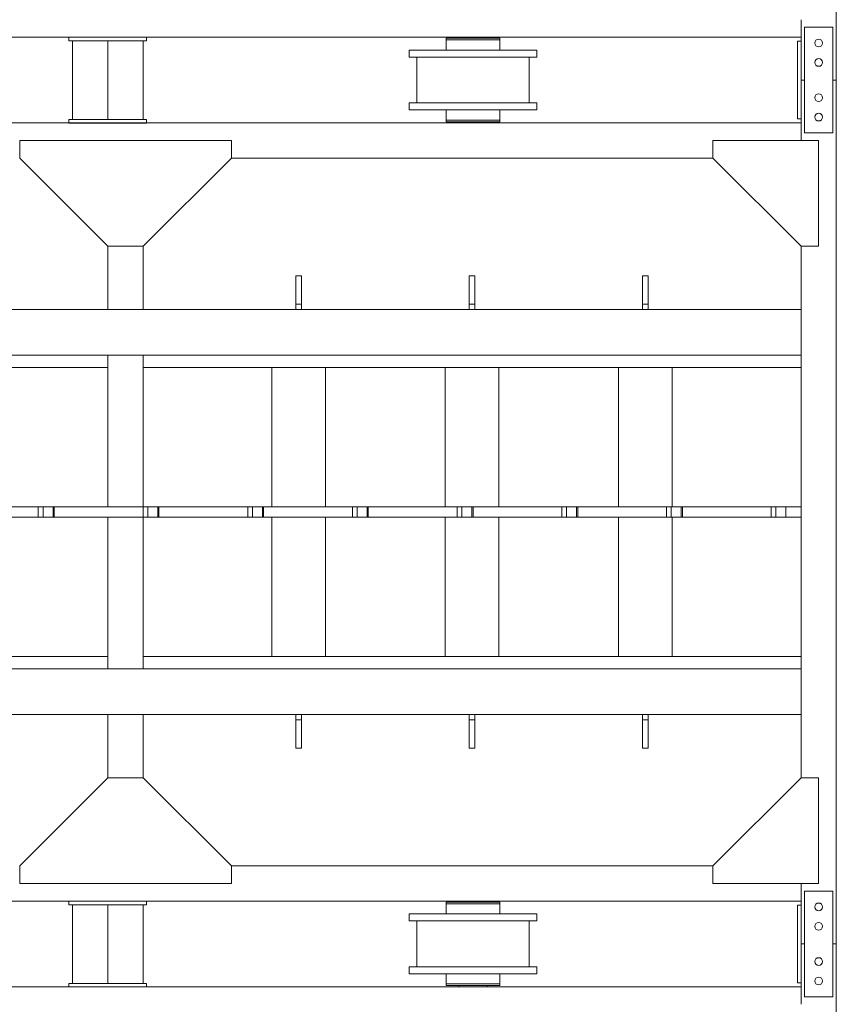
# Model space of a CAD drawing. Header units: millimetres. Extents: x -1413 to 6997, y -739331 to -733391.
# Tile 43 of 47: x 6005 to 6468, y -734801 to -734243. Entities that reach past the tile are written whole.
import ezdxf

# ---------------------------------------------------------------- set-up
doc = ezdxf.new("R2010")
doc.units = ezdxf.units.MM
doc.header["$MEASUREMENT"] = 0
for name, color, linetype, lineweight in [('Side Cradle Stbd', 7, 'Continuous', 0), ('Side Cradle Tower Rail Frame', 7, 'Continuous', 0), ('Side Slip Cradle Stbd', 7, 'Continuous', 0)]:
    doc.layers.add(name, color=color, linetype=linetype, lineweight=lineweight)

# ---------------------------------------------------------------- blocks, each defined once
blk = doc.blocks.new('*U59')
at = {"layer": 'Side Cradle Stbd', "color": 7, "linetype": 'Continuous', "lineweight": 0}
for p, q in [((3676.35, 2083.68), (3676.35, 2573.63)), ((3241.37, 2107.92), (2973.37, 2107.92)), ((3241.37, 2105.92), (3241.37, 2107.92)), ((3243.37, 2105.92), (3241.37, 2105.92)), ((3263.37, 2105.92), (3243.37, 2105.92)), ((3243.37, 2061.32), (3243.37, 2105.92)), ((3263.37, 2061.32), (3263.37, 2105.92)), ((3263.37, 2105.92), (3283.37, 2105.92)), ((3275.37, 2107.92), (3285.37, 2107.92)), ((3283.37, 2061.32), (3283.37, 2105.92)), ((3285.37, 2105.92), (3283.37, 2105.92)), ((3285.37, 2107.92), (3285.37, 2105.92)), ((3656.35, 2107.92), (3285.37, 2107.92)), ((3462.38, 2107.44), (3462.38, 2107.92)), ((3462.98, 2107.44), (3462.88, 2107.44)), ((3464.54, 2107.44), (3464.5, 2107.44)), ((3464.66, 2107.44), (3464.54, 2107.44)), ((3464.67, 2107.44), (3464.66, 2107.44)), ((3464.72, 2107.44), (3464.67, 2107.44)), ((3467.31, 2107.44), (3467.03, 2107.44)), ((3476.04, 2107.44), (3476.03, 2107.44)), ((3476.09, 2107.44), (3476.04, 2107.44)), ((3476.21, 2107.44), (3476.09, 2107.44)), ((3477.46, 2107.44), (3476.21, 2107.44)), ((3477.77, 2107.44), (3477.46, 2107.44)), ((3477.77, 2107.44), (3478.38, 2107.44)), ((3478.38, 2107.92), (3478.38, 2107.44)), ((3481.15, 2106.44), (3484.46, 2106.44)), ((3485.62, 2106.44), (3484.46, 2106.44)), ((3656.35, 2083.68), (3656.35, 2107.92)), ((3456.3, 2100.73), (3456.15, 2100.73)), ((3459.18, 2100.73), (3456.51, 2100.73)), ((3459.6, 2100.73), (3459.18, 2100.73)), ((3484.46, 2100.73), (3485.62, 2100.73)), ((3506.62, 2100.73), (3503.86, 2100.73)), ((3438.58, 2070.73), (3438.58, 2096.73)), ((3484.24, 2096.73), (3470.38, 2096.73)), ((3502.18, 2096.73), (3502.18, 2070.73)), ((3656.35, 2059.43), (3656.35, 2083.68)), ((3676.35, 1593.73), (3676.35, 2083.68)), ((3484.24, 2066.73), (3470.38, 2066.73)), ((3506.62, 2070.73), (3503.86, 2070.73)), ((3241.37, 2059.32), (3241.37, 2061.32)), ((3241.37, 2061.32), (3243.37, 2061.32)), ((3243.37, 2061.32), (3263.37, 2061.32)), ((3283.37, 2061.32), (3263.37, 2061.32)), ((3283.37, 2061.32), (3285.37, 2061.32)), ((3285.37, 2061.32), (3285.37, 2059.32)), ((2973.37, 2059.43), (3656.35, 2059.43)), ((3285.37, 2059.32), (3275.37, 2059.32)), ((3462.38, 2059.43), (3462.38, 2060.03)), ((3478.38, 2060.03), (3478.38, 2059.43)), ((3481.15, 2060.03), (3484.46, 2060.03)), ((3485.62, 2060.03), (3484.46, 2060.03)), ((3333.43, 2039.43), (3606.35, 2039.43)), ((3263.37, 1953.61), (3263.37, 1989.49)), ((3283.37, 1989.43), (3283.37, 1953.61)), ((3656.35, 1953.61), (3656.35, 1989.43)), ((3263.37, 1841.7), (3263.37, 1920.61)), ((3283.37, 1920.61), (3283.37, 1841.7)), ((3656.35, 1841.7), (3656.35, 1920.61)), ((3263.37, 1756.79), (3263.37, 1835.7)), ((3283.37, 1835.7), (3283.37, 1756.79)), ((3656.35, 1756.79), (3656.35, 1835.7)), ((3263.37, 1687.92), (3263.37, 1723.79)), ((3283.37, 1723.79), (3283.37, 1687.97)), ((3656.35, 1687.97), (3656.35, 1723.79)), ((3606.35, 1637.97), (3333.43, 1637.97)), ((3241.37, 1617.97), (2973.37, 1617.97)), ((3241.37, 1615.97), (3241.37, 1617.97)), ((3243.37, 1615.97), (3241.37, 1615.97)), ((3263.37, 1615.97), (3243.37, 1615.97)), ((3243.37, 1571.37), (3243.37, 1615.97)), ((3263.37, 1571.37), (3263.37, 1615.97)), ((3263.37, 1615.97), (3283.37, 1615.97)), ((3275.37, 1617.97), (3285.37, 1617.97)), ((3283.37, 1571.37), (3283.37, 1615.97)), ((3285.37, 1615.97), (3283.37, 1615.97)), ((3285.37, 1617.97), (3285.37, 1615.97)), ((3656.35, 1617.97), (3285.37, 1617.97)), ((3462.38, 1617.48), (3462.38, 1617.97)), ((3462.98, 1617.48), (3462.88, 1617.48)), ((3464.54, 1617.48), (3464.5, 1617.48)), ((3464.66, 1617.48), (3464.54, 1617.48)), ((3464.67, 1617.48), (3464.66, 1617.48)), ((3464.72, 1617.48), (3464.67, 1617.48)), ((3470.38, 1616.48), (3476.21, 1616.48)), ((3476.04, 1617.48), (3476.03, 1617.48)), ((3476.09, 1617.48), (3476.04, 1617.48)), ((3476.21, 1617.48), (3476.09, 1617.48)), ((3477.46, 1617.48), (3476.21, 1617.48)), ((3477.77, 1617.48), (3477.46, 1617.48)), ((3477.77, 1617.48), (3478.38, 1617.48)), ((3478.38, 1617.97), (3478.38, 1617.48)), ((3481.15, 1616.48), (3484.46, 1616.48)), ((3485.62, 1616.48), (3484.46, 1616.48)), ((3656.35, 1593.73), (3656.35, 1617.97)), ((3484.46, 1610.78), (3485.62, 1610.78)), ((3506.62, 1610.78), (3503.86, 1610.78)), ((3438.58, 1580.78), (3438.58, 1606.78)), ((3484.24, 1606.78), (3470.38, 1606.78)), ((3502.18, 1606.78), (3502.18, 1580.78)), ((3656.35, 1559.48), (3656.35, 1593.73)), ((3676.35, 1103.78), (3676.35, 1593.73)), ((3506.62, 1580.78), (3503.86, 1580.78)), ((3484.24, 1576.78), (3470.38, 1576.78)), ((2973.37, 1569.48), (3656.35, 1569.48)), ((3241.37, 1569.37), (3241.37, 1571.37)), ((3241.37, 1571.37), (3243.37, 1571.37)), ((3243.37, 1571.37), (3263.37, 1571.37)), ((3283.37, 1571.37), (3263.37, 1571.37)), ((3285.37, 1569.37), (3275.37, 1569.37)), ((3283.37, 1571.37), (3285.37, 1571.37)), ((3285.37, 1571.37), (3285.37, 1569.37)), ((3462.38, 1569.48), (3462.38, 1570.08)), ((3478.38, 1570.08), (3478.38, 1569.48)), ((3481.15, 1570.08), (3484.46, 1570.08)), ((3485.62, 1570.08), (3484.46, 1570.08))]:
    blk.add_line(p, q, dxfattribs=at)
at = {"layer": 'Side Cradle Stbd', "color": 7, "linetype": 'Continuous', "lineweight": 0, "ltscale": 0.200003}
for p, q in [((3658.35, 2113.68), (3674.35, 2113.68)), ((3658.35, 2053.68), (3658.35, 2113.68)), ((3674.35, 2113.68), (3674.35, 2053.68)), ((3654.35, 2105.68), (3656.35, 2105.68)), ((3654.35, 2105.68), (3654.35, 2100.78)), ((3666.35, 2102.48), (3667.19, 2102.65)), ((3668.38, 2092.84), (3668.55, 2093.68)), ((3667.19, 2071.65), (3666.35, 2071.48)), ((3654.35, 2061.68), (3656.35, 2061.68)), ((3664.32, 2061.84), (3664.8, 2061.12)), ((3674.35, 2053.68), (3658.35, 2053.68)), ((3213.43, 2049.43), (3213.43, 2039.43)), ((3213.43, 2049.43), (3333.43, 2049.43)), ((3333.43, 2049.43), (3333.43, 2039.43)), ((3213.43, 2039.43), (3263.43, 1989.43)), ((3333.43, 2039.43), (3283.43, 1989.43)), ((3263.43, 1989.43), (3283.43, 1989.43)), ((3213.43, 1637.97), (3263.43, 1687.97)), ((3263.43, 1687.97), (3283.43, 1687.97)), ((3333.43, 1637.97), (3283.43, 1687.97)), ((3213.43, 1627.97), (3213.43, 1637.97)), ((3333.43, 1627.97), (3333.43, 1637.97)), ((3213.43, 1627.97), (3333.43, 1627.97)), ((3658.35, 1623.73), (3674.35, 1623.73)), ((3658.35, 1563.73), (3658.35, 1623.73)), ((3674.35, 1623.73), (3674.35, 1563.73)), ((3654.35, 1615.73), (3656.35, 1615.73)), ((3654.35, 1615.73), (3654.35, 1610.83)), ((3666.35, 1612.53), (3667.19, 1612.69)), ((3668.38, 1602.88), (3668.55, 1603.73)), ((3667.19, 1581.69), (3666.35, 1581.53)), ((3654.35, 1571.73), (3656.35, 1571.73)), ((3664.32, 1571.88), (3664.8, 1571.17)), ((3674.35, 1563.73), (3658.35, 1563.73))]:
    blk.add_line(p, q, dxfattribs=at)
at = {"layer": 'Side Cradle Stbd', "color": 7, "linetype": 'Continuous', "lineweight": 0, "flags": 128}
for points in [[(3656.35, 2117.92), (3656.35, 2107.92), (3656.35, 2107.92)], [(3241.37, 2107.92), (3245.27, 2107.92), (3263.37, 2107.92), (3275.37, 2107.92)], [(3485.62, 2106.44), (3485.62, 2106.44), (3485.62, 2107.44), (3484.46, 2107.44), (3481.15, 2107.44), (3476.21, 2107.44), (3470.38, 2107.44), (3464.54, 2107.44), (3459.6, 2107.44), (3456.3, 2107.44), (3455.14, 2107.44), (3455.14, 2106.44), (3455.14, 2106.44)], [(3470.38, 2106.44), (3464.54, 2106.44), (3459.6, 2106.44), (3456.3, 2106.44), (3455.14, 2106.44), (3455.14, 2100.73)], [(3462.88, 2107.44), (3462.38, 2107.44), (3462.38, 2107.44)], [(3464.5, 2107.44), (3462.98, 2107.44), (3462.98, 2107.44), (3462.98, 2107.44)], [(3470.38, 2106.44), (3464.54, 2106.44), (3464.54, 2106.44)], [(3467.03, 2107.44), (3464.72, 2107.44), (3464.72, 2107.44)], [(3481.15, 2106.44), (3476.21, 2106.44), (3470.38, 2106.44), (3470.38, 2106.44)], [(3485.62, 2100.73), (3485.62, 2106.44), (3485.62, 2106.44)], [(3434.14, 2096.73), (3434.14, 2096.73), (3434.14, 2100.73), (3436.89, 2100.73), (3444.75, 2100.73), (3456.51, 2100.73), (3470.38, 2100.73), (3484.24, 2100.73), (3496, 2100.73), (3503.86, 2100.73)], [(3456.15, 2100.73), (3455.14, 2100.73), (3455.14, 2100.73)], [(3456.51, 2100.73), (3456.3, 2100.73), (3456.3, 2100.73)], [(3506.62, 2100.73), (3506.62, 2096.73), (3506.62, 2096.73)], [(3434.14, 2096.73), (3436.89, 2096.73), (3444.75, 2096.73), (3456.51, 2096.73), (3470.38, 2096.73)], [(3484.24, 2096.73), (3496, 2096.73), (3503.86, 2096.73), (3506.62, 2096.73)], [(3658.35, 2083.68), (3656.35, 2083.68), (3656.35, 2083.68)], [(3676.35, 2083.68), (3676.35, 2083.68), (3674.35, 2083.68)], [(3434.14, 2066.73), (3434.14, 2066.73), (3434.14, 2070.73), (3436.89, 2070.73), (3444.75, 2070.73), (3456.51, 2070.73), (3470.38, 2070.73), (3484.24, 2070.73), (3496, 2070.73), (3503.86, 2070.73)], [(3434.14, 2066.73), (3436.89, 2066.73), (3444.75, 2066.73), (3456.51, 2066.73), (3470.38, 2066.73)], [(3455.14, 2066.73), (3455.14, 2061.03), (3455.14, 2061.03)], [(3484.24, 2066.73), (3496, 2066.73), (3503.86, 2066.73), (3506.62, 2066.73)], [(3485.62, 2061.03), (3485.62, 2061.03), (3485.62, 2066.73)], [(3506.62, 2070.73), (3506.62, 2066.73), (3506.62, 2066.73)], [(3455.14, 2061.03), (3455.14, 2061.03), (3455.14, 2060.03), (3455.14, 2060.03)], [(3470.38, 2061.03), (3470.38, 2061.03), (3464.54, 2061.03), (3459.6, 2061.03), (3456.3, 2061.03), (3455.14, 2061.03)], [(3485.62, 2060.03), (3485.62, 2060.03), (3485.62, 2061.03), (3484.46, 2061.03), (3481.15, 2061.03), (3476.21, 2061.03), (3470.38, 2061.03), (3470.38, 2061.03)], [(3275.37, 2059.32), (3263.37, 2059.32), (3245.27, 2059.32), (3241.37, 2059.32)], [(3481.15, 2060.03), (3476.21, 2060.03), (3470.38, 2060.03), (3464.54, 2060.03), (3459.6, 2060.03), (3456.3, 2060.03), (3455.14, 2060.03)], [(3656.35, 2049.43), (3656.35, 2059.43), (3656.35, 2059.43)], [(3656.35, 1627.97), (3656.35, 1617.97), (3656.35, 1617.97)], [(3241.37, 1617.97), (3245.27, 1617.97), (3263.37, 1617.97), (3275.37, 1617.97)], [(3485.62, 1616.48), (3485.62, 1616.48), (3485.62, 1617.48), (3484.46, 1617.48), (3481.15, 1617.48), (3476.21, 1617.48), (3470.38, 1617.48), (3464.54, 1617.48), (3459.6, 1617.48), (3456.3, 1617.48), (3455.14, 1617.48), (3455.14, 1616.48), (3455.14, 1616.48)], [(3470.38, 1616.48), (3464.54, 1616.48), (3459.6, 1616.48), (3456.3, 1616.48), (3455.14, 1616.48), (3455.14, 1610.78)], [(3462.88, 1617.48), (3462.38, 1617.48), (3462.38, 1617.48)], [(3464.5, 1617.48), (3462.98, 1617.48), (3462.98, 1617.48)], [(3470.38, 1616.48), (3464.54, 1616.48), (3464.54, 1616.48)], [(3481.15, 1616.48), (3476.21, 1616.48), (3470.38, 1616.48), (3470.38, 1616.48)], [(3485.62, 1610.78), (3485.62, 1616.48), (3485.62, 1616.48)], [(3434.14, 1606.78), (3434.14, 1606.78), (3434.14, 1610.78), (3436.89, 1610.78), (3444.75, 1610.78), (3456.51, 1610.78), (3470.38, 1610.78), (3484.24, 1610.78), (3496, 1610.78), (3503.86, 1610.78)], [(3455.14, 1610.78), (3456.15, 1610.78), (3456.3, 1610.78), (3456.3, 1610.78)], [(3456.3, 1610.78), (3456.3, 1610.78), (3456.51, 1610.78)], [(3456.51, 1610.78), (3459.18, 1610.78), (3459.6, 1610.78), (3459.6, 1610.78)], [(3470.38, 1610.78), (3475.48, 1610.78), (3476.21, 1610.78)], [(3506.62, 1610.78), (3506.62, 1606.78), (3506.62, 1606.78)], [(3434.14, 1606.78), (3436.89, 1606.78), (3444.75, 1606.78), (3456.51, 1606.78), (3470.38, 1606.78)], [(3484.24, 1606.78), (3496, 1606.78), (3503.86, 1606.78), (3506.62, 1606.78)], [(3658.35, 1593.73), (3656.35, 1593.73), (3656.35, 1593.73)], [(3676.35, 1593.73), (3676.35, 1593.73), (3674.35, 1593.73)], [(3434.14, 1576.78), (3434.14, 1576.78), (3434.14, 1580.78), (3436.89, 1580.78), (3444.75, 1580.78), (3456.51, 1580.78), (3470.38, 1580.78), (3484.24, 1580.78), (3496, 1580.78), (3503.86, 1580.78)], [(3506.62, 1580.78), (3506.62, 1576.78), (3506.62, 1576.78)], [(3434.14, 1576.78), (3436.89, 1576.78), (3444.75, 1576.78), (3456.51, 1576.78), (3470.38, 1576.78)], [(3455.14, 1576.78), (3455.14, 1571.08), (3455.14, 1571.08)], [(3484.24, 1576.78), (3496, 1576.78), (3503.86, 1576.78), (3506.62, 1576.78)], [(3485.62, 1571.08), (3485.62, 1571.08), (3485.62, 1576.78)], [(3275.37, 1569.37), (3263.37, 1569.37), (3245.27, 1569.37), (3241.37, 1569.37)], [(3455.14, 1571.08), (3455.14, 1571.08), (3455.14, 1570.08), (3455.14, 1570.08)], [(3470.38, 1571.08), (3470.38, 1571.08), (3464.54, 1571.08), (3459.6, 1571.08), (3456.3, 1571.08), (3455.14, 1571.08)], [(3481.15, 1570.08), (3476.21, 1570.08), (3470.38, 1570.08), (3464.54, 1570.08), (3459.6, 1570.08), (3456.3, 1570.08), (3455.14, 1570.08)], [(3485.62, 1570.08), (3485.62, 1570.08), (3485.62, 1571.08), (3484.46, 1571.08), (3481.15, 1571.08), (3476.21, 1571.08), (3470.38, 1571.08), (3470.38, 1571.08)]]:
    blk.add_lwpolyline(points, dxfattribs=at)
at = {"layer": 'Side Cradle Stbd', "color": 7, "linetype": 'Continuous', "lineweight": 0, "ltscale": 0.200003, "flags": 128}
for points in [[(3666.35, 2102.48), (3665.51, 2102.65), (3664.8, 2103.12), (3664.32, 2103.84), (3664.15, 2104.68), (3664.32, 2105.52), (3664.8, 2106.23), (3665.51, 2106.71), (3666.35, 2106.88), (3667.19, 2106.71), (3667.91, 2106.23), (3668.38, 2105.52), (3668.55, 2104.68), (3668.38, 2103.84), (3667.91, 2103.12), (3667.19, 2102.65)], [(3654.35, 2061.68), (3654.35, 2073.68), (3654.35, 2083.68), (3654.35, 2100.78)], [(3668.38, 2092.84), (3667.91, 2092.12), (3667.19, 2091.65), (3666.35, 2091.48), (3665.51, 2091.65), (3664.8, 2092.12), (3664.32, 2092.84), (3664.15, 2093.68), (3664.32, 2094.52), (3664.8, 2095.23), (3665.51, 2095.71), (3666.35, 2095.88), (3667.19, 2095.71), (3667.91, 2095.23), (3668.38, 2094.52), (3668.55, 2093.68)], [(3667.19, 2071.65), (3667.91, 2072.12), (3668.38, 2072.84), (3668.55, 2073.68), (3668.38, 2074.52), (3667.91, 2075.23), (3667.19, 2075.71), (3666.35, 2075.88), (3665.51, 2075.71), (3664.8, 2075.23), (3664.32, 2074.52), (3664.15, 2073.68), (3664.32, 2072.84), (3664.8, 2072.12), (3665.51, 2071.65), (3666.35, 2071.48)], [(3664.32, 2061.84), (3664.15, 2062.68), (3664.32, 2063.52), (3664.8, 2064.23), (3665.51, 2064.71), (3666.35, 2064.88), (3667.19, 2064.71), (3667.91, 2064.23), (3668.38, 2063.52), (3668.55, 2062.68), (3668.38, 2061.84), (3667.91, 2061.12), (3667.19, 2060.65), (3666.35, 2060.48), (3665.51, 2060.65), (3664.8, 2061.12)], [(3666.35, 1989.43), (3666.35, 2049.43), (3606.35, 2049.43), (3606.35, 2039.43), (3656.35, 1989.43), (3666.35, 1989.43)], [(3666.35, 1687.97), (3666.35, 1627.97), (3606.35, 1627.97), (3606.35, 1637.97), (3656.35, 1687.97), (3666.35, 1687.97)], [(3666.35, 1612.53), (3665.51, 1612.69), (3664.8, 1613.17), (3664.32, 1613.89), (3664.15, 1614.73), (3664.32, 1615.57), (3664.8, 1616.28), (3665.51, 1616.76), (3666.35, 1616.93), (3667.19, 1616.76), (3667.91, 1616.28), (3668.38, 1615.57), (3668.55, 1614.73), (3668.38, 1613.89), (3667.91, 1613.17), (3667.19, 1612.69)], [(3654.35, 1571.73), (3654.35, 1583.73), (3654.35, 1593.73), (3654.35, 1610.83)], [(3668.38, 1602.88), (3667.91, 1602.17), (3667.19, 1601.69), (3666.35, 1601.53), (3665.51, 1601.69), (3664.8, 1602.17), (3664.32, 1602.88), (3664.15, 1603.73), (3664.32, 1604.57), (3664.8, 1605.28), (3665.51, 1605.76), (3666.35, 1605.93), (3667.19, 1605.76), (3667.91, 1605.28), (3668.38, 1604.57), (3668.55, 1603.73)], [(3667.19, 1581.69), (3667.91, 1582.17), (3668.38, 1582.88), (3668.55, 1583.73), (3668.38, 1584.57), (3667.91, 1585.28), (3667.19, 1585.76), (3666.35, 1585.93), (3665.51, 1585.76), (3664.8, 1585.28), (3664.32, 1584.57), (3664.15, 1583.73), (3664.32, 1582.88), (3664.8, 1582.17), (3665.51, 1581.69), (3666.35, 1581.53)], [(3664.32, 1571.88), (3664.15, 1572.73), (3664.32, 1573.57), (3664.8, 1574.28), (3665.51, 1574.76), (3666.35, 1574.93), (3667.19, 1574.76), (3667.91, 1574.28), (3668.38, 1573.57), (3668.55, 1572.73), (3668.38, 1571.88), (3667.91, 1571.17), (3667.19, 1570.69), (3666.35, 1570.53), (3665.51, 1570.69), (3664.8, 1571.17)]]:
    blk.add_lwpolyline(points, dxfattribs=at)
at = {"layer": 'Side Cradle Tower Rail Frame', "color": 7, "linetype": 'Continuous', "lineweight": 0}
for p, q in [((3370.01, 1972.61), (3373.21, 1972.61)), ((3370.01, 1972.61), (3370.01, 1956.61)), ((3373.21, 1956.61), (3373.21, 1972.61)), ((3468.27, 1972.61), (3471.47, 1972.61)), ((3468.27, 1972.61), (3468.27, 1956.61)), ((3471.47, 1956.61), (3471.47, 1972.61)), ((3566.51, 1972.61), (3569.71, 1972.61)), ((3566.51, 1972.61), (3566.51, 1956.61)), ((3569.71, 1956.61), (3569.71, 1972.61)), ((3370.01, 1956.61), (3373.21, 1956.61)), ((3370.01, 1956.61), (3370.01, 1953.61)), ((3373.21, 1953.61), (3373.21, 1956.61)), ((3468.27, 1956.61), (3471.47, 1956.61)), ((3468.27, 1956.61), (3468.27, 1953.61)), ((3471.47, 1953.61), (3471.47, 1956.61)), ((3566.51, 1956.61), (3569.71, 1956.61)), ((3566.51, 1956.61), (3566.51, 1953.61)), ((3569.71, 1953.61), (3569.71, 1956.61)), ((3656.35, 1953.61), (2933.13, 1953.61)), ((3656.35, 1927.61), (3656.35, 1953.61)), ((2933.13, 1927.61), (3656.35, 1927.61)), ((3263.37, 1920.61), (3263.37, 1927.61)), ((3283.37, 1927.61), (3283.37, 1920.61)), ((3656.35, 1920.61), (3656.35, 1927.61)), ((2933.13, 1920.61), (3263.37, 1920.61)), ((3283.37, 1920.61), (3656.35, 1920.61)), ((3356.4, 1920.61), (3356.4, 1841.7)), ((3386.83, 1920.61), (3386.83, 1841.7)), ((3454.65, 1920.61), (3454.65, 1841.7)), ((3485.08, 1920.61), (3485.08, 1841.7)), ((3552.9, 1920.61), (3552.9, 1841.7)), ((3583.32, 1920.61), (3583.32, 1841.7)), ((3223.98, 1841.7), (3173.67, 1841.7)), ((3223.98, 1835.7), (3223.98, 1841.7)), ((3226.68, 1841.7), (3223.98, 1841.7)), ((3226.68, 1835.7), (3226.68, 1841.7)), ((3232.34, 1841.7), (3226.68, 1841.7)), ((3232.34, 1835.7), (3232.34, 1841.7)), ((3233.01, 1841.7), (3232.34, 1841.7)), ((3233.01, 1835.7), (3233.01, 1841.7)), ((3283.33, 1841.7), (3233.01, 1841.7)), ((3283.33, 1835.7), (3283.33, 1841.7)), ((3286.03, 1841.7), (3283.33, 1841.7)), ((3286.03, 1835.7), (3286.03, 1841.7)), ((3291.68, 1841.7), (3286.03, 1841.7)), ((3291.68, 1835.7), (3291.68, 1841.7)), ((3292.36, 1841.7), (3291.68, 1841.7)), ((3292.36, 1835.7), (3292.36, 1841.7)), ((3342.67, 1841.7), (3292.36, 1841.7)), ((3342.67, 1835.7), (3342.67, 1841.7)), ((3345.37, 1841.7), (3342.67, 1841.7)), ((3345.37, 1835.7), (3345.37, 1841.7)), ((3351.03, 1841.7), (3345.37, 1841.7)), ((3351.03, 1835.7), (3351.03, 1841.7)), ((3351.71, 1841.7), (3351.03, 1841.7)), ((3351.71, 1835.7), (3351.71, 1841.7)), ((3402.02, 1841.7), (3351.71, 1841.7)), ((3402.02, 1835.7), (3402.02, 1841.7)), ((3404.72, 1841.7), (3402.02, 1841.7)), ((3404.72, 1835.7), (3404.72, 1841.7)), ((3410.38, 1841.7), (3404.72, 1841.7)), ((3410.38, 1835.7), (3410.38, 1841.7)), ((3411.05, 1841.7), (3410.38, 1841.7)), ((3411.05, 1835.7), (3411.05, 1841.7)), ((3461.36, 1841.7), (3411.05, 1841.7)), ((3461.36, 1835.7), (3461.36, 1841.7)), ((3464.06, 1841.7), (3461.36, 1841.7)), ((3464.06, 1835.7), (3464.06, 1841.7)), ((3469.72, 1841.7), (3464.06, 1841.7)), ((3469.72, 1835.7), (3469.72, 1841.7)), ((3470.4, 1841.7), (3469.72, 1841.7)), ((3470.4, 1835.7), (3470.4, 1841.7)), ((3520.71, 1841.7), (3470.4, 1841.7)), ((3520.71, 1835.7), (3520.71, 1841.7)), ((3523.41, 1841.7), (3520.71, 1841.7)), ((3523.41, 1835.7), (3523.41, 1841.7)), ((3529.07, 1841.7), (3523.41, 1841.7)), ((3529.07, 1835.7), (3529.07, 1841.7)), ((3529.74, 1841.7), (3529.07, 1841.7)), ((3529.74, 1835.7), (3529.74, 1841.7)), ((3580.06, 1841.7), (3529.74, 1841.7)), ((3580.06, 1835.7), (3580.06, 1841.7)), ((3582.76, 1841.7), (3580.06, 1841.7)), ((3582.76, 1835.7), (3582.76, 1841.7)), ((3588.41, 1841.7), (3582.76, 1841.7)), ((3588.41, 1835.7), (3588.41, 1841.7)), ((3589.09, 1841.7), (3588.41, 1841.7)), ((3589.09, 1835.7), (3589.09, 1841.7)), ((3639.4, 1841.7), (3589.09, 1841.7)), ((3639.4, 1835.7), (3639.4, 1841.7)), ((3639.4, 1841.7), (3642.1, 1841.7)), ((3642.1, 1841.7), (3642.1, 1835.7)), ((3642.1, 1841.7), (3647.73, 1841.7)), ((3647.73, 1841.7), (3656.35, 1841.7)), ((3647.73, 1835.7), (3647.73, 1841.7)), ((3656.35, 1841.7), (3656.35, 1835.7)), ((3173.67, 1835.7), (3223.98, 1835.7)), ((3223.98, 1835.7), (3226.68, 1835.7)), ((3226.68, 1835.7), (3232.34, 1835.7)), ((3232.34, 1835.7), (3233.01, 1835.7)), ((3233.01, 1835.7), (3283.33, 1835.7)), ((3283.33, 1835.7), (3286.03, 1835.7)), ((3286.03, 1835.7), (3291.68, 1835.7)), ((3291.68, 1835.7), (3292.36, 1835.7)), ((3292.36, 1835.7), (3342.67, 1835.7)), ((3342.67, 1835.7), (3345.37, 1835.7)), ((3345.37, 1835.7), (3351.03, 1835.7)), ((3351.03, 1835.7), (3351.71, 1835.7)), ((3351.71, 1835.7), (3402.02, 1835.7)), ((3356.4, 1835.7), (3356.4, 1756.79)), ((3386.83, 1835.7), (3386.83, 1756.79)), ((3402.02, 1835.7), (3404.72, 1835.7)), ((3404.72, 1835.7), (3410.38, 1835.7)), ((3410.38, 1835.7), (3411.05, 1835.7)), ((3411.05, 1835.7), (3461.36, 1835.7)), ((3454.65, 1835.7), (3454.65, 1756.79)), ((3461.36, 1835.7), (3464.06, 1835.7)), ((3464.06, 1835.7), (3469.72, 1835.7)), ((3469.72, 1835.7), (3470.4, 1835.7)), ((3470.4, 1835.7), (3520.71, 1835.7)), ((3485.08, 1835.7), (3485.08, 1756.79)), ((3520.71, 1835.7), (3523.41, 1835.7)), ((3523.41, 1835.7), (3529.07, 1835.7)), ((3529.07, 1835.7), (3529.74, 1835.7)), ((3529.74, 1835.7), (3580.06, 1835.7)), ((3552.9, 1835.7), (3552.9, 1756.79)), ((3580.06, 1835.7), (3582.76, 1835.7)), ((3582.76, 1835.7), (3588.41, 1835.7)), ((3583.32, 1835.7), (3583.32, 1756.79)), ((3588.41, 1835.7), (3589.09, 1835.7)), ((3589.09, 1835.7), (3639.4, 1835.7)), ((3642.1, 1835.7), (3639.4, 1835.7)), ((3647.73, 1835.7), (3642.1, 1835.7)), ((3656.35, 1835.7), (3647.73, 1835.7)), ((3263.37, 1756.79), (2933.13, 1756.79)), ((3263.37, 1749.79), (3263.37, 1756.79)), ((3656.35, 1756.79), (3283.37, 1756.79)), ((3283.37, 1756.79), (3283.37, 1749.79)), ((3656.35, 1749.79), (3656.35, 1756.79)), ((3656.35, 1749.79), (2933.13, 1749.79)), ((3656.35, 1723.79), (3656.35, 1749.79)), ((2933.13, 1723.79), (3656.35, 1723.79)), ((3370.01, 1720.79), (3370.01, 1723.79)), ((3370.01, 1704.79), (3370.01, 1720.79)), ((3370.01, 1720.79), (3373.21, 1720.79)), ((3373.21, 1723.79), (3373.21, 1720.79)), ((3373.21, 1720.79), (3373.21, 1704.79)), ((3468.27, 1720.79), (3468.27, 1723.79)), ((3468.27, 1704.79), (3468.27, 1720.79)), ((3468.27, 1720.79), (3471.47, 1720.79)), ((3471.47, 1723.79), (3471.47, 1720.79)), ((3471.47, 1720.79), (3471.47, 1704.79)), ((3566.51, 1720.79), (3566.51, 1723.79)), ((3566.51, 1704.79), (3566.51, 1720.79)), ((3566.51, 1720.79), (3569.71, 1720.79)), ((3569.71, 1723.79), (3569.71, 1720.79)), ((3569.71, 1720.79), (3569.71, 1704.79)), ((3370.01, 1704.79), (3373.21, 1704.79)), ((3468.27, 1704.79), (3471.47, 1704.79)), ((3566.51, 1704.79), (3569.71, 1704.79))]:
    blk.add_line(p, q, dxfattribs=at)

msp = doc.modelspace()

# ---------------------------------------------------------------- block references
at = {"layer": 'Side Slip Cradle Stbd', "color": 7, "linetype": 'Continuous', "lineweight": 0}
msp.add_blockref('*U59', (2791.75, -736360.85), dxfattribs=at)

doc.saveas('drawing.dxf')
